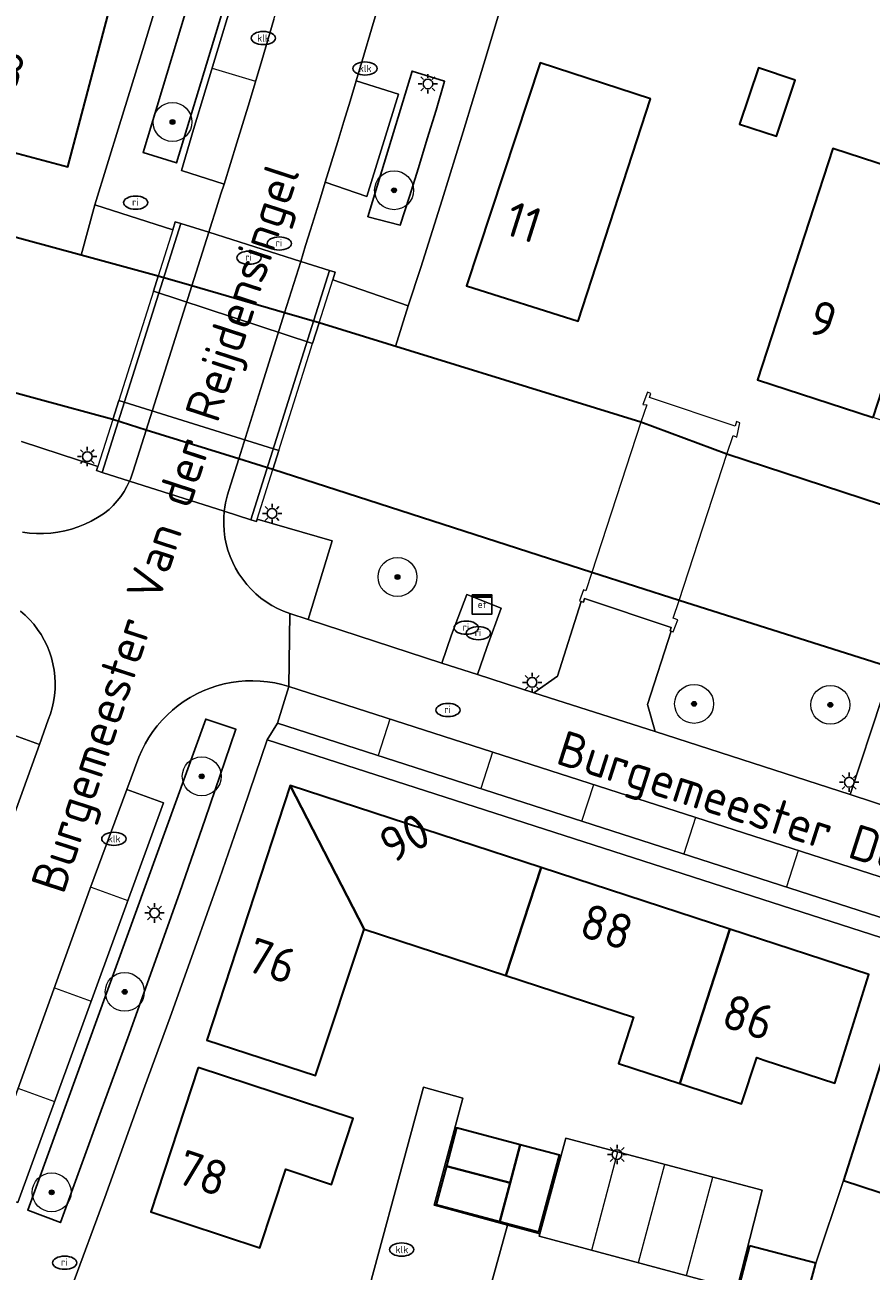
# Model space of a CAD drawing. Header units: metres. Extents: x 89394 to 92106, y 463550 to 466167.
# Tile 45 of 112: x 90589 to 90632, y 465332 to 465396. Entities that reach past the tile are written whole.
import ezdxf
from ezdxf.enums import TextEntityAlignment as Align

# ---------------------------------------------------------------- set-up
doc = ezdxf.new("R2010")
doc.units = ezdxf.units.M
for name, color, linetype, lineweight in [('B-PV-GK-BESCHOEIING-G', 253, 'OB-BESCHOEIING-BLOK', 35), ('B-PV-GR-BEPLANTING_CULTUUR_HEESTERS-GV', 90, 'Continuous', 18), ('B-PV-GR-BOOM-S', 90, 'Continuous', 25), ('B-PV-GR-HAAG-GV', 90, 'Continuous', 25), ('B-PV-IE-MEUBILAIR-S', 7, 'Continuous', 25), ('B-PV-IE-TERREINAFSCHEIDING_KUNSTMATIG_MUUR-G', 7, 'Continuous', 18), ('B-PV-IE-TERREINAFSCHEIDING_KUNSTMATIG_MUUR-GV', 7, 'Continuous', 18), ('B-PV-KW-KUNSTWERK_DEK-GV', 170, 'Continuous', 18), ('B-PV-OG-BEBOUWING-GV', 7, 'Continuous', 35), ('B-PV-OG-BEBOUWING-T18', 1, 'Continuous', 18), ('B-PV-OG-TERREIN_BEGROEID-GV', 7, 'Continuous', 18), ('B-PV-OG-TERREIN_ERF-GV', 50, 'Continuous', 18), ('B-PV-OG-TOPOGRAFIE-T18', 1, 'Continuous', 18), ('B-PV-OG-WATER-GV', 130, 'Continuous', 18), ('B-PV-VH-VERHARDING_BETONSTRAATSTEEN-GV', 190, 'Continuous', 18), ('B-PV-VH-VERHARDING_GRASBETONSTEEN-GV', 70, 'Continuous', 18), ('B-PV-VH-VERHARDING_OPEN-GV', 40, 'Continuous', 18), ('B-PV-VH-VERHARDING_STRAATBAKSTEEN-GV', 40, 'Continuous', 18), ('B-PV-VW-MARKERING_PICTOGRAM-G', 7, 'Continuous', 18)]:
    doc.layers.add(name, color=color, linetype=linetype, lineweight=lineweight)
doc.styles.add('NLCS-ISO', font='NLCS-ISO.ttf')
doc.styles.add('NLCS-ISO-M500-T18', font='NLCS-ISO.ttf', dxfattribs={"height": 0.9})
doc.linetypes.add('OB-BESCHOEIING-BLOK', pattern='A,6,-1,[152,NLCS.SHX,S=2,R=0,X=-1,Y=0]', length=7)

# ---------------------------------------------------------------- blocks, each defined once
blk = doc.blocks.new('SIE-MEUBILAIR_KAST_ELEKTRA-SO')
for points in [[(-1, 1), (1, 1), (1, 0.84), (-1, 0.84)], [(-1, 0.76), (1, 0.76), (1, -1), (-1, -1)]]:
    blk.add_lwpolyline(points, close=True)
at = {"style": 'NLCS-ISO'}
blk.add_text('et', height=0.75, dxfattribs=at).set_placement((0, 0), align=Align.MIDDLE_CENTER)
blk = doc.blocks.new('SIE-MEUBILAIR_PAAL_LICHTMAST-SO')
for points in [[(-0.62, 0), (-1, 0)], [(-0.71, 0.71), (-0.44, 0.44)], [(0, 1), (0, 0.62)], [(0.44, 0.44), (0.71, 0.71)], [(1, 0), (0.62, 0)], [(-0.71, -0.71), (-0.44, -0.44)], [(0, -0.62), (0, -1)], [(0.44, -0.44), (0.71, -0.71)]]:
    blk.add_lwpolyline(points)
blk.add_circle((0, 0), 0.5)
blk = doc.blocks.new('SIE-MEUBILAIR_PUT_RIOOLPUT-SO')
blk.add_ellipse((0, 0), major_axis=(1.25, 0), ratio=0.54)
at = {"style": 'NLCS-ISO'}
blk.add_text('ri', height=0.75, dxfattribs=at).set_placement((-0.04, 0.07), align=Align.MIDDLE_CENTER)
blk = doc.blocks.new('SIE-MEUBILAIR_PUT_KOLK-SO')
blk.add_ellipse((0, 0), major_axis=(1.25, 0), ratio=0.54)
at = {"style": 'NLCS-ISO'}
blk.add_text('klk', height=0.75, dxfattribs=at).set_placement((0.03, 0), align=Align.MIDDLE_CENTER)
blk = doc.blocks.new('SGR-BOOM_GBKN-SO')
at = {"linetype": 'ByBlock', "lineweight": 18}
h = blk.add_hatch(color=0, dxfattribs=at)
h.dxf.hatch_style = 1
edge = h.paths.add_edge_path()
edge.add_arc((0, 0), 0.25, 0, 360)
at = {"color": 0, "linetype": 'ByBlock', "lineweight": 18}
for radius in [2, 0.25]:
    blk.add_circle((0, 0), radius, dxfattribs=at)
at = {"color": 0, "linetype": 'ByBlock', "lineweight": 18, "style": 'NLCS-ISO'}
blk.add_attdef('SOORT', (2.5, 0), '', height=1.5, dxfattribs=at)

msp = doc.modelspace()

# ---------------------------------------------------------------- linework, layer by layer
at = {"layer": 'B-PV-GK-BESCHOEIING-G', "flags": 128}
for points in [[(90591.425, 465384.649), (90576.594, 465388.677), (90575.986, 465388.827), (90571.34, 465389.977), (90560.91, 465392.399), (90556.314, 465393.434), (90549.798, 465394.713), (90547.479, 465395.168), (90546.835, 465395.294), (90540.167, 465396.48)], [(90593.051, 465376.202), (90589.267, 465377.234), (90585.479, 465378.255), (90581.689, 465379.265), (90577.896, 465380.264), (90574.1, 465381.252), (90569.481, 465382.379), (90567.445, 465382.861), (90565.408, 465383.336), (90563.368, 465383.802), (90561.327, 465384.261), (90559.284, 465384.711), (90554.679, 465385.695), (90554.582, 465385.716), (90553.337, 465385.994), (90552.091, 465386.266), (90550.844, 465386.533), (90549.596, 465386.793), (90548.346, 465387.048), (90546, 465387.511), (90543.947, 465387.899), (90541.89, 465388.272), (90539.831, 465388.63), (90537.77, 465388.973), (90535.706, 465389.301)], [(90595.384, 465383.574), (90591.425, 465384.649)], [(90597.114, 465383.071), (90595.384, 465383.574)], [(90601.88, 465381.686), (90597.114, 465383.071)], [(90603.661, 465381.168), (90601.88, 465381.686)], [(90715.944, 465346.223), (90713.783, 465345.616), (90705.916, 465348.52), (90700.989, 465349.876), (90689.305, 465353.524), (90678.174, 465356.993), (90673.756, 465358.559), (90658.439, 465363.558), (90655.595, 465364.565), (90653.202, 465365.159), (90637.842, 465370.059), (90635.537, 465370.84), (90624.622, 465374.432), (90620.203, 465376.071), (90603.661, 465381.168)], [(90594.775, 465375.666), (90593.051, 465376.202)], [(90599.53, 465374.188), (90594.775, 465375.666)], [(90601.281, 465373.644), (90599.53, 465374.188)], [(90709.643, 465334.748), (90708.278, 465338.866), (90701.384, 465340.988), (90696.724, 465342.766), (90675.78, 465349.47), (90671.306, 465351.006), (90653.072, 465356.853), (90650.756, 465357.683), (90635.457, 465362.716), (90633.152, 465363.423), (90622.158, 465366.915), (90617.677, 465368.353), (90601.281, 465373.644)]]:
    msp.add_lwpolyline(points, dxfattribs=at)
at = {"layer": 'B-PV-GR-BEPLANTING_CULTUUR_HEESTERS-GV', "flags": 128}
for points in [[(90596.327, 465389.404), (90599.778, 465400.736), (90598.041, 465401.292), (90594.62, 465389.934)], [(90607.828, 465386.194), (90608.299, 465387.668), (90608.762, 465389.144), (90609.219, 465390.622), (90609.669, 465392.102), (90610.111, 465393.585), (90608.435, 465394.108), (90606.171, 465386.617)], [(90588.686, 465335.575), (90590.377, 465334.95), (90592.458, 465340.701), (90593.826, 465344.433), (90595.174, 465348.173), (90596.501, 465351.92), (90597.808, 465355.674), (90599.095, 465359.435), (90599.384, 465360.289), (90597.837, 465360.811)]]:
    msp.add_lwpolyline(points, close=True, dxfattribs=at)
at = {"layer": 'B-PV-GR-HAAG-GV', "flags": 128}
for points in [[(90596.327, 465389.404), (90599.778, 465400.736), (90598.041, 465401.292), (90594.62, 465389.934)], [(90606.171, 465386.617), (90607.828, 465386.194), (90608.299, 465387.668), (90608.762, 465389.144), (90609.219, 465390.622), (90609.669, 465392.102), (90610.111, 465393.585), (90608.435, 465394.108)], [(90588.686, 465335.575), (90590.377, 465334.95), (90592.458, 465340.701), (90593.826, 465344.433), (90595.174, 465348.173), (90596.501, 465351.92), (90597.808, 465355.674), (90599.095, 465359.435), (90599.384, 465360.289), (90597.837, 465360.811)]]:
    msp.add_lwpolyline(points, close=True, dxfattribs=at)
at = {"layer": 'B-PV-IE-TERREINAFSCHEIDING_KUNSTMATIG_MUUR-G', "flags": 128}
msp.add_lwpolyline([(90630.607, 465337.1), (90629.19, 465332.849)], dxfattribs=at)
at = {"layer": 'B-PV-IE-TERREINAFSCHEIDING_KUNSTMATIG_MUUR-GV', "flags": 128}
for points in [[(90593.051, 465376.202), (90592.288, 465373.79), (90592.221, 465373.579), (90592.514, 465373.486), (90596.556, 465386.281), (90596.27, 465386.372), (90596.137, 465385.951), (90595.384, 465383.574), (90595.142, 465382.81), (90593.363, 465377.188)], [(90604.361, 465383.383), (90604.484, 465383.773), (90604.198, 465383.863), (90600.159, 465371.056), (90600.435, 465370.968), (90600.47, 465371.078), (90601.281, 465373.644), (90601.586, 465374.609), (90603.328, 465380.116), (90603.661, 465381.168)]]:
    msp.add_lwpolyline(points, close=True, dxfattribs=at)
at = {"layer": 'B-PV-KW-KUNSTWERK_DEK-GV', "flags": 128}
for points in [[(90593.917, 465373.04), (90598.784, 465371.493), (90600.159, 465371.056), (90600.435, 465370.968), (90600.47, 465371.078), (90601.281, 465373.644), (90601.586, 465374.609), (90603.328, 465380.116), (90603.661, 465381.168), (90604.361, 465383.383), (90604.484, 465383.773), (90604.198, 465383.863), (90602.713, 465384.334), (90597.989, 465385.828), (90596.556, 465386.281), (90596.27, 465386.372), (90596.137, 465385.951), (90595.384, 465383.574), (90595.142, 465382.81), (90593.363, 465377.188), (90593.051, 465376.202), (90592.288, 465373.79), (90592.221, 465373.579), (90592.514, 465373.486)], [(90617.126, 465366.859), (90617.241, 465366.819), (90617.299, 465367.014), (90621.754, 465365.516), (90621.694, 465365.355), (90621.758, 465365.336), (90621.864, 465365.305), (90622.095, 465365.919), (90621.855, 465365.992), (90622.158, 465366.915), (90624.622, 465374.432), (90624.937, 465375.392), (90625.123, 465375.296), (90625.281, 465376.041), (90625.11, 465376.11), (90625.046, 465375.872), (90620.634, 465377.344), (90620.711, 465377.55), (90620.534, 465377.616), (90620.292, 465376.974), (90620.495, 465376.964), (90620.203, 465376.071), (90617.677, 465368.353), (90617.367, 465367.405), (90617.256, 465367.451), (90617.035, 465366.89)]]:
    msp.add_lwpolyline(points, close=True, dxfattribs=at)
at = {"layer": 'B-PV-OG-BEBOUWING-GV', "flags": 128}
for points in [[(90585.966, 465401.294), (90583.269, 465391.17), (90590.746, 465389.19), (90593.204, 465398.466), (90593.423, 465399.301)], [(90620.692, 465392.685), (90615.028, 465394.535), (90611.241, 465383.084), (90616.974, 465381.262)], [(90628.134, 465393.651), (90626.236, 465394.282), (90625.269, 465391.387), (90627.169, 465390.761)], [(90632.143, 465376.306), (90636.013, 465388.201), (90630.065, 465390.139), (90626.194, 465378.249)], [(90602.175, 465357.393), (90597.892, 465344.315), (90598.578, 465344.087), (90603.472, 465342.493), (90605.978, 465350.011)], [(90615.081, 465353.191), (90602.175, 465357.393), (90605.978, 465350.011), (90613.26, 465347.632)], [(90624.764, 465350.025), (90615.081, 465353.191), (90613.26, 465347.632), (90619.816, 465345.489), (90619.041, 465343.117), (90622.206, 465342.081)], [(90624.764, 465350.025), (90622.206, 465342.081), (90625.372, 465341.045), (90626.148, 465343.42), (90626.537, 465343.293), (90630.172, 465342.113), (90631.913, 465347.688)], [(90597.442, 465342.902), (90595.005, 465335.494), (90600.614, 465333.64), (90601.946, 465337.681), (90604.304, 465336.904), (90605.419, 465340.286)], [(90613.999, 465338.934), (90610.723, 465339.806), (90610.2, 465337.841), (90613.478, 465336.978)], [(90613.478, 465336.978), (90612.952, 465335.003), (90614.961, 465334.467), (90616.008, 465338.399), (90613.999, 465338.934)], [(90610.2, 465337.841), (90609.676, 465335.875), (90612.952, 465335.003), (90613.478, 465336.978)], [(90625.777, 465333.747), (90625.242, 465331.712), (90628.632, 465330.792), (90628.863, 465331.646), (90629.19, 465332.849)]]:
    msp.add_lwpolyline(points, close=True, dxfattribs=at)
msp.add_lwpolyline([(90668.716, 465335.657), (90664.948, 465336.887), (90664.463, 465337.046), (90640.043, 465345.021), (90639.442, 465345.217), (90639.083, 465345.334), (90635.064, 465346.647), (90634.757, 465346.747), (90633.781, 465347.066), (90630.607, 465337.1), (90661.183, 465327.106)], dxfattribs=at)
at = {"layer": 'B-PV-OG-TERREIN_BEGROEID-GV', "flags": 128}
for points in [[(90671.306, 465351.006), (90653.072, 465356.853), (90650.756, 465357.683), (90635.457, 465362.716), (90633.152, 465363.423), (90622.158, 465366.915), (90617.677, 465368.353), (90601.281, 465373.644), (90599.53, 465374.188), (90594.775, 465375.666), (90593.051, 465376.202), (90589.267, 465377.234), (90585.479, 465378.255)], [(90588.364, 465375.074), (90592.288, 465373.79), (90592.221, 465373.579), (90592.514, 465373.486), (90593.917, 465373.04), (90598.784, 465371.493), (90600.159, 465371.056), (90600.435, 465370.968), (90600.47, 465371.078), (90604.33, 465369.975), (90603.103, 465365.929), (90609.97, 465363.691), (90610.466, 465365.143), (90611.254, 465367.216), (90613.02, 465366.511), (90612.277, 465364.49), (90611.796, 465363.106), (90614.699, 465362.166), (90615.917, 465363.016), (90617.126, 465366.859), (90617.241, 465366.819), (90617.299, 465367.014), (90621.754, 465365.516), (90621.694, 465365.355), (90621.758, 465365.336), (90620.533, 465361.567), (90620.928, 465360.182), (90630.956, 465356.94), (90632.576, 465361.88)]]:
    msp.add_lwpolyline(points, dxfattribs=at)
at = {"layer": 'B-PV-OG-TERREIN_ERF-GV', "flags": 128}
for points in [[(90576.594, 465388.677), (90591.425, 465384.649), (90592.129, 465387.243), (90593.41, 465391.344), (90594.671, 465395.451), (90595.913, 465399.564), (90597.136, 465403.683), (90598.339, 465407.808), (90599.523, 465411.938), (90600.272, 465414.619), (90601.019, 465417.3), (90601.766, 465419.982), (90602.512, 465422.664), (90603.256, 465425.346), (90601.472, 465425.853), (90599.853, 465420.165), (90598.293, 465414.683), (90596.669, 465408.977), (90586.995, 465411.722), (90588.623, 465417.434), (90590.186, 465422.915), (90591.809, 465428.609), (90581.938, 465430.878)], [(90613.172, 465397.983), (90612.128, 465394.483), (90611.065, 465390.989), (90609.983, 465387.501), (90608.881, 465384.019), (90608.236, 465382.053), (90607.59, 465379.957), (90620.203, 465376.071), (90624.622, 465374.432), (90635.537, 465370.84)], [(90625.242, 465331.712), (90625.777, 465333.747), (90629.19, 465332.849), (90630.607, 465337.1), (90633.781, 465347.066), (90634.757, 465346.747), (90635.064, 465346.647), (90639.083, 465345.334), (90639.442, 465345.217), (90640.065, 465347.135), (90639.734, 465347.242), (90635.661, 465348.562), (90635.373, 465348.66), (90634.455, 465348.978), (90632.531, 465349.583), (90600.988, 465359.749), (90599.773, 465356.174), (90598.536, 465352.607), (90597.279, 465349.047), (90596, 465345.495), (90594.701, 465341.95), (90592.64, 465336.231), (90590.949, 465331.642)], [(90605.447, 465328.67), (90609.022, 465341.904), (90611.05, 465341.34), (90609.573, 465335.835), (90613.348, 465334.809), (90615.001, 465334.359), (90616.348, 465339.284), (90626.425, 465336.61), (90625.169, 465331.647)]]:
    msp.add_lwpolyline(points, dxfattribs=at)
for points in [[(90583.269, 465391.17), (90575.791, 465393.15), (90578.508, 465403.287), (90585.966, 465401.294), (90593.423, 465399.301), (90593.204, 465398.466), (90590.746, 465389.19)], [(90615.028, 465394.535), (90620.692, 465392.685), (90616.974, 465381.262), (90611.241, 465383.084)], [(90626.236, 465394.282), (90628.134, 465393.651), (90627.169, 465390.761), (90625.269, 465391.387)], [(90653.326, 465382.56), (90649.422, 465370.661), (90643.55, 465372.579), (90637.846, 465374.443), (90632.143, 465376.306), (90626.194, 465378.249), (90630.065, 465390.139), (90636.013, 465388.201), (90641.719, 465386.342), (90647.423, 465384.483)], [(90615.081, 465353.191), (90624.764, 465350.025), (90631.913, 465347.688), (90630.172, 465342.113), (90626.537, 465343.293), (90626.148, 465343.42), (90625.372, 465341.045), (90622.206, 465342.081), (90619.041, 465343.117), (90619.816, 465345.489), (90613.26, 465347.632), (90605.978, 465350.011), (90603.472, 465342.493), (90598.578, 465344.087), (90597.892, 465344.315), (90602.175, 465357.393)], [(90595.005, 465335.494), (90597.442, 465342.902), (90605.419, 465340.286), (90604.304, 465336.904), (90601.946, 465337.681), (90600.614, 465333.64)], [(90609.676, 465335.875), (90610.2, 465337.841), (90610.723, 465339.806), (90613.999, 465338.934), (90616.008, 465338.399), (90614.961, 465334.467), (90612.952, 465335.003)], [(90635.425, 465329.868), (90633.704, 465323.515), (90627.145, 465325.292), (90626.197, 465321.763), (90633.567, 465319.791), (90633.159, 465318.351), (90653.428, 465312.899), (90652.534, 465309.577), (90653.825, 465309.23), (90663.899, 465324.389), (90660.647, 465325.45), (90661.183, 465327.106), (90630.607, 465337.1), (90629.19, 465332.849), (90628.863, 465331.646)]]:
    msp.add_lwpolyline(points, close=True, dxfattribs=at)
at = {"layer": 'B-PV-OG-WATER-GV', "flags": 128}
for points in [[(90673.756, 465358.559), (90658.439, 465363.558), (90655.595, 465364.565), (90653.202, 465365.159), (90650.228, 465366.108), (90637.842, 465370.059), (90635.537, 465370.84), (90624.622, 465374.432), (90620.203, 465376.071), (90607.59, 465379.957), (90603.661, 465381.168), (90603.328, 465380.116), (90595.142, 465382.81), (90595.384, 465383.574), (90591.425, 465384.649), (90576.594, 465388.677)], [(90585.479, 465378.255), (90589.267, 465377.234), (90593.051, 465376.202), (90593.363, 465377.188), (90601.586, 465374.609), (90601.281, 465373.644), (90617.677, 465368.353), (90622.158, 465366.915), (90633.152, 465363.423), (90635.457, 465362.716), (90650.756, 465357.683), (90653.072, 465356.853), (90671.306, 465351.006)]]:
    msp.add_lwpolyline(points, dxfattribs=at)
at = {"layer": 'B-PV-VH-VERHARDING_BETONSTRAATSTEEN-GV', "flags": 128}
for points in [[(90601.337, 465396.767), (90600.712, 465394.647), (90600.076, 465392.53), (90599.43, 465390.416), (90598.773, 465388.305), (90598.617, 465387.809), (90598.461, 465387.314), (90598.304, 465386.818), (90598.147, 465386.323), (90597.989, 465385.828), (90602.713, 465384.334), (90602.967, 465385.148), (90603.221, 465385.962), (90603.474, 465386.776), (90603.727, 465387.59), (90603.979, 465388.405), (90604.299, 465389.446), (90604.618, 465390.487), (90604.936, 465391.528), (90605.252, 465392.57), (90605.567, 465393.612), (90605.965, 465394.936), (90606.361, 465396.261), (90606.755, 465397.586)], [(90586.306, 465336.66), (90591.88, 465352.079), (90593.78, 465357.202), (90594.395, 465358.86), (90594.545, 465359.203), (90594.716, 465359.537), (90594.906, 465359.86), (90595.115, 465360.171), (90595.342, 465360.469), (90595.587, 465360.753), (90595.848, 465361.022), (90596.125, 465361.274), (90596.417, 465361.51), (90596.722, 465361.728), (90597.039, 465361.927), (90597.368, 465362.106), (90597.707, 465362.266), (90598.055, 465362.405), (90598.411, 465362.523), (90598.773, 465362.62), (90599.141, 465362.694), (90599.512, 465362.747), (90599.885, 465362.777), (90600.26, 465362.785), (90600.635, 465362.77), (90601.008, 465362.734), (90601.378, 465362.674), (90601.744, 465362.593), (90602.104, 465362.49), (90602.151, 465366.239), (90601.835, 465366.357), (90601.528, 465366.496), (90601.231, 465366.655), (90600.945, 465366.835), (90600.673, 465367.033), (90600.414, 465367.249), (90600.17, 465367.482), (90599.943, 465367.731), (90599.733, 465367.995), (90599.542, 465368.273), (90599.37, 465368.563), (90599.218, 465368.864), (90599.086, 465369.174), (90598.976, 465369.493), (90598.888, 465369.818), (90598.822, 465370.149), (90598.778, 465370.483), (90598.757, 465370.82), (90598.759, 465371.157), (90598.784, 465371.493), (90593.917, 465373.04), (90593.785, 465372.77), (90593.634, 465372.508), (90593.467, 465372.258), (90593.283, 465372.02), (90593.084, 465371.794), (90592.87, 465371.582), (90592.577, 465371.364), (90592.271, 465371.165), (90591.953, 465370.987), (90591.624, 465370.829), (90591.285, 465370.692), (90590.939, 465370.578), (90590.586, 465370.486), (90590.227, 465370.417), (90589.865, 465370.37), (90589.501, 465370.347), (90589.136, 465370.348), (90588.772, 465370.372), (90588.41, 465370.419)], [(90588.307, 465366.365), (90588.551, 465366.155), (90588.78, 465365.929), (90588.995, 465365.684), (90589.193, 465365.425), (90589.373, 465365.153), (90589.534, 465364.87), (90589.676, 465364.577), (90589.799, 465364.275), (90589.9, 465363.966), (90589.981, 465363.65), (90590.041, 465363.33), (90590.079, 465363.006), (90590.095, 465362.68), (90590.09, 465362.355), (90590.062, 465362.03), (90590.013, 465361.708), (90589.943, 465361.39), (90589.851, 465361.077), (90589.739, 465360.771), (90589.283, 465359.508), (90579.847, 465333.402)], [(90587.402, 465360.188), (90589.283, 465359.508), (90589.739, 465360.771), (90589.851, 465361.077), (90589.943, 465361.39), (90590.013, 465361.708), (90590.062, 465362.03), (90590.09, 465362.355), (90590.095, 465362.68), (90590.079, 465363.006), (90590.041, 465363.33), (90589.981, 465363.65), (90589.9, 465363.966), (90589.799, 465364.275), (90589.676, 465364.577), (90589.534, 465364.87), (90589.373, 465365.153), (90589.193, 465365.425), (90588.995, 465365.684), (90588.78, 465365.929), (90588.551, 465366.155), (90588.307, 465366.365)], [(90668.397, 465344.763), (90651.136, 465350.365), (90648.675, 465351.179), (90644.213, 465352.669), (90639.473, 465354.148), (90633.409, 465356.136), (90630.956, 465356.94), (90620.928, 465360.182), (90614.699, 465362.166), (90611.796, 465363.106), (90609.97, 465363.691), (90603.103, 465365.929), (90602.151, 465366.239), (90602.104, 465362.49), (90633.461, 465352.405), (90643.978, 465349.023), (90649.213, 465347.309), (90654.436, 465345.599), (90664.948, 465342.158), (90673.392, 465339.395)], [(90590.949, 465331.642), (90592.64, 465336.231), (90594.701, 465341.95), (90596, 465345.495), (90597.279, 465349.047), (90598.536, 465352.607), (90599.773, 465356.174), (90600.988, 465359.749), (90601.521, 465360.606), (90602.104, 465362.49), (90601.744, 465362.593), (90601.378, 465362.674), (90601.008, 465362.734), (90600.635, 465362.77), (90600.26, 465362.785), (90599.885, 465362.777), (90599.512, 465362.747), (90599.141, 465362.694), (90598.773, 465362.62), (90598.411, 465362.523), (90598.055, 465362.405), (90597.707, 465362.266), (90597.368, 465362.106), (90597.039, 465361.927), (90596.722, 465361.728), (90596.417, 465361.51), (90596.125, 465361.274), (90595.848, 465361.022), (90595.587, 465360.753), (90595.342, 465360.469), (90595.115, 465360.171), (90594.906, 465359.86), (90594.716, 465359.537), (90594.545, 465359.203), (90594.395, 465358.86), (90593.78, 465357.202), (90595.655, 465356.506), (90588.184, 465335.974)], [(90673.392, 465339.395), (90664.948, 465342.158), (90664.327, 465340.227), (90653.805, 465343.674), (90648.583, 465345.385), (90643.36, 465347.096), (90643.978, 465349.023), (90633.461, 465352.405), (90632.907, 465350.505), (90601.521, 465360.606), (90600.988, 465359.749), (90632.531, 465349.583), (90634.455, 465348.978), (90635.373, 465348.66), (90635.661, 465348.562), (90639.734, 465347.242), (90640.065, 465347.135), (90650.069, 465343.859), (90651.111, 465343.538), (90659.871, 465340.678), (90660.891, 465340.389), (90665.596, 465338.809), (90664.948, 465336.887), (90668.716, 465335.657)]]:
    msp.add_lwpolyline(points, dxfattribs=at)
for points in [[(90593.917, 465373.04), (90598.784, 465371.493), (90598.812, 465371.708), (90598.85, 465371.922), (90598.896, 465372.135), (90598.952, 465372.345), (90599.017, 465372.552), (90599.53, 465374.188), (90600.643, 465377.742), (90601.88, 465381.686), (90602.713, 465384.334), (90597.989, 465385.828), (90597.114, 465383.071), (90594.775, 465375.666), (90594.108, 465373.545), (90594.075, 465373.442), (90594.039, 465373.34), (90594, 465373.239), (90593.96, 465373.139)], [(90614.699, 465362.166), (90620.928, 465360.182), (90620.533, 465361.567), (90621.758, 465365.336), (90621.694, 465365.355), (90621.754, 465365.516), (90617.299, 465367.014), (90617.241, 465366.819), (90617.126, 465366.859), (90615.917, 465363.016)], [(90633.461, 465352.405), (90602.104, 465362.49), (90601.521, 465360.606), (90632.907, 465350.505)], [(90635.004, 465361.327), (90632.716, 465362.046), (90632.652, 465361.845), (90632.576, 465361.88), (90630.956, 465356.94), (90633.409, 465356.136), (90635.016, 465361.048), (90634.922, 465361.073)], [(90588.686, 465335.575), (90597.837, 465360.811), (90599.384, 465360.289), (90599.095, 465359.435), (90597.808, 465355.674), (90596.501, 465351.92), (90595.174, 465348.173), (90593.826, 465344.433), (90592.458, 465340.701), (90590.377, 465334.95)], [(90579.847, 465333.402), (90589.283, 465359.508), (90587.402, 465360.188), (90577.966, 465334.082)], [(90593.78, 465357.202), (90591.88, 465352.079), (90586.306, 465336.66), (90588.184, 465335.974), (90595.655, 465356.506)], [(90607.904, 465330.871), (90611.959, 465329.79), (90613.348, 465334.809), (90609.573, 465335.835), (90611.05, 465341.34), (90609.022, 465341.904), (90605.447, 465328.67), (90604.472, 465325.424), (90605.277, 465324.551), (90606.183, 465324.337)], [(90626.425, 465336.61), (90616.348, 465339.284), (90615.001, 465334.359), (90614.975, 465334.25), (90625.132, 465331.527), (90625.169, 465331.647)], [(90621.073, 465315.36), (90619.571, 465309.714), (90619.019, 465307.711), (90622.2, 465306.883), (90622.806, 465309.125), (90626.197, 465321.763), (90627.145, 465325.292), (90628.612, 465330.719), (90625.169, 465331.647), (90625.132, 465331.527), (90614.975, 465334.25), (90615.001, 465334.359), (90613.348, 465334.809), (90611.959, 465329.79), (90611.937, 465329.706), (90621.9, 465327.034), (90621.877, 465326.902), (90624.049, 465326.331)]]:
    msp.add_lwpolyline(points, close=True, dxfattribs=at)
at = {"layer": 'B-PV-VH-VERHARDING_GRASBETONSTEEN-GV', "flags": 128}
msp.add_lwpolyline([(90602.713, 465384.334), (90597.989, 465385.828), (90596.556, 465386.281), (90596.27, 465386.372), (90596.137, 465385.951), (90592.129, 465387.243), (90591.425, 465384.649), (90595.384, 465383.574), (90597.114, 465383.071), (90601.88, 465381.686), (90603.661, 465381.168), (90607.59, 465379.957), (90608.236, 465382.053), (90604.361, 465383.383), (90604.484, 465383.773), (90604.198, 465383.863)], close=True, dxfattribs=at)
at = {"layer": 'B-PV-VH-VERHARDING_OPEN-GV', "flags": 128}
for points in [[(90603.661, 465381.168), (90601.88, 465381.686), (90597.114, 465383.071), (90595.384, 465383.574), (90595.142, 465382.81), (90603.328, 465380.116)], [(90594.775, 465375.666), (90599.53, 465374.188), (90601.281, 465373.644), (90601.586, 465374.609), (90593.363, 465377.188), (90593.051, 465376.202)], [(90621.754, 465365.516), (90621.694, 465365.355), (90621.758, 465365.336), (90621.864, 465365.305), (90622.095, 465365.919), (90621.855, 465365.992), (90622.158, 465366.915), (90624.622, 465374.432), (90624.937, 465375.392), (90625.123, 465375.296), (90625.281, 465376.041), (90625.11, 465376.11), (90625.046, 465375.872), (90620.634, 465377.344), (90620.711, 465377.55), (90620.534, 465377.616), (90620.292, 465376.974), (90620.495, 465376.964), (90620.203, 465376.071), (90617.677, 465368.353), (90617.367, 465367.405), (90617.256, 465367.451), (90617.035, 465366.89), (90617.126, 465366.859), (90617.241, 465366.819), (90617.299, 465367.014)]]:
    msp.add_lwpolyline(points, close=True, dxfattribs=at)
at = {"layer": 'B-PV-VH-VERHARDING_STRAATBAKSTEEN-GV', "flags": 128}
for points in [[(90596.327, 465389.404), (90594.62, 465389.934), (90598.041, 465401.292), (90599.778, 465400.736)], [(90599.735, 465399.478), (90599.1, 465397.386), (90598.469, 465395.293), (90597.839, 465393.199), (90597.213, 465391.104), (90596.589, 465389.009), (90598.773, 465388.305), (90599.43, 465390.416), (90600.076, 465392.53), (90600.712, 465394.647), (90601.337, 465396.767), (90601.952, 465398.89)], [(90610.111, 465393.585), (90609.669, 465392.102), (90609.219, 465390.622), (90608.762, 465389.144), (90608.299, 465387.668), (90607.828, 465386.194), (90606.171, 465386.617), (90608.435, 465394.108)], [(90603.979, 465388.405), (90606.109, 465387.66), (90607.749, 465392.926), (90605.567, 465393.612), (90605.252, 465392.57), (90604.936, 465391.528), (90604.618, 465390.487), (90604.299, 465389.446)], [(90594.775, 465375.666), (90597.114, 465383.071), (90597.989, 465385.828), (90596.556, 465386.281), (90592.514, 465373.486), (90593.917, 465373.04), (90593.96, 465373.139), (90594, 465373.239), (90594.039, 465373.34), (90594.075, 465373.442), (90594.108, 465373.545)], [(90599.53, 465374.188), (90599.017, 465372.552), (90598.952, 465372.345), (90598.896, 465372.135), (90598.85, 465371.922), (90598.812, 465371.708), (90598.784, 465371.493), (90600.159, 465371.056), (90604.198, 465383.863), (90602.713, 465384.334), (90601.88, 465381.686), (90600.643, 465377.742)], [(90602.151, 465366.239), (90603.103, 465365.929), (90604.33, 465369.975), (90600.47, 465371.078), (90600.435, 465370.968), (90600.159, 465371.056), (90598.784, 465371.493), (90598.759, 465371.157), (90598.757, 465370.82), (90598.778, 465370.483), (90598.822, 465370.149), (90598.888, 465369.818), (90598.976, 465369.493), (90599.086, 465369.174), (90599.218, 465368.864), (90599.37, 465368.563), (90599.542, 465368.273), (90599.733, 465367.995), (90599.943, 465367.731), (90600.17, 465367.482), (90600.414, 465367.249), (90600.673, 465367.033), (90600.945, 465366.835), (90601.231, 465366.655), (90601.528, 465366.496), (90601.835, 465366.357)], [(90612.277, 465364.49), (90613.02, 465366.511), (90611.254, 465367.216), (90610.466, 465365.143), (90609.97, 465363.691), (90611.796, 465363.106)]]:
    msp.add_lwpolyline(points, close=True, dxfattribs=at)
for points in [[(90595.913, 465399.564), (90594.671, 465395.451), (90593.41, 465391.344), (90592.129, 465387.243), (90596.137, 465385.951), (90596.27, 465386.372), (90596.556, 465386.281), (90597.989, 465385.828), (90598.147, 465386.323), (90598.304, 465386.818), (90598.461, 465387.314), (90598.617, 465387.809), (90598.773, 465388.305), (90596.589, 465389.009), (90597.213, 465391.104), (90597.839, 465393.199), (90598.469, 465395.293), (90599.1, 465397.386)], [(90606.755, 465397.586), (90606.361, 465396.261), (90605.965, 465394.936), (90605.567, 465393.612), (90607.749, 465392.926), (90606.109, 465387.66), (90603.979, 465388.405), (90603.727, 465387.59), (90603.474, 465386.776), (90603.221, 465385.962), (90602.967, 465385.148), (90602.713, 465384.334), (90604.198, 465383.863), (90604.484, 465383.773), (90604.361, 465383.383), (90608.236, 465382.053), (90608.881, 465384.019), (90609.983, 465387.501), (90611.065, 465390.989), (90612.128, 465394.483), (90613.172, 465397.983)], [(90588.41, 465370.419), (90588.772, 465370.372), (90589.136, 465370.348), (90589.501, 465370.347), (90589.865, 465370.37), (90590.227, 465370.417), (90590.586, 465370.486), (90590.939, 465370.578), (90591.285, 465370.692), (90591.624, 465370.829), (90591.953, 465370.987), (90592.271, 465371.165), (90592.577, 465371.364), (90592.87, 465371.582), (90593.084, 465371.794), (90593.283, 465372.02), (90593.467, 465372.258), (90593.634, 465372.508), (90593.785, 465372.77), (90593.917, 465373.04), (90592.514, 465373.486), (90592.221, 465373.579), (90592.288, 465373.79), (90588.364, 465375.074)]]:
    msp.add_lwpolyline(points, dxfattribs=at)
at = {"layer": 'B-PV-VW-MARKERING_PICTOGRAM-G', "flags": 128}
for points in [[(90598.158, 465394.26), (90600.395, 465393.588)], [(90607.3, 465360.812), (90606.697, 465358.94)], [(90612.571, 465359.118), (90611.967, 465357.244)], [(90617.169, 465355.57), (90617.774, 465357.446)], [(90623.003, 465355.765), (90622.399, 465353.887)], [(90628.281, 465354.069), (90627.676, 465352.189)], [(90593.842, 465351.473), (90591.964, 465352.159)], [(90591.956, 465346.307), (90590.078, 465346.993)], [(90590.07, 465341.14), (90588.192, 465341.826)], [(90617.67, 465333.528), (90619.01, 465338.578)], [(90620.079, 465332.882), (90621.42, 465337.938)], [(90622.546, 465332.22), (90623.89, 465337.283)]]:
    msp.add_lwpolyline(points, dxfattribs=at)

# ---------------------------------------------------------------- block references
at = {"layer": 'B-PV-GR-BOOM-S', "xscale": 0.5, "yscale": 0.5, "zscale": 0.5}
for p in [(90596.125, 465391.495), (90607.513, 465387.987), (90607.687, 465368.116), (90622.931, 465361.594), (90629.932, 465361.547), (90597.629, 465357.873), (90593.671, 465346.797), (90589.913, 465336.494)]:
    msp.add_blockref('SGR-BOOM_GBKN-SO', p, dxfattribs=at)
at = {"layer": 'B-PV-IE-MEUBILAIR-S', "xscale": 0.5, "yscale": 0.5, "zscale": 0.5}
for name, p in [('SIE-MEUBILAIR_PUT_KOLK-SO', (90600.792, 465395.807)), ('SIE-MEUBILAIR_PUT_KOLK-SO', (90606.018, 465394.246)), ('SIE-MEUBILAIR_PAAL_LICHTMAST-SO', (90609.25, 465393.453)), ('SIE-MEUBILAIR_PUT_RIOOLPUT-SO', (90594.236, 465387.35)), ('SIE-MEUBILAIR_PUT_RIOOLPUT-SO', (90601.612, 465385.253)), ('SIE-MEUBILAIR_PUT_RIOOLPUT-SO', (90600.053, 465384.52)), ('SIE-MEUBILAIR_PAAL_LICHTMAST-SO', (90591.745, 465374.302)), ('SIE-MEUBILAIR_PAAL_LICHTMAST-SO', (90601.243, 465371.379)), ('SIE-MEUBILAIR_KAST_ELEKTRA-SO', (90612.035, 465366.701)), ('SIE-MEUBILAIR_PUT_RIOOLPUT-SO', (90611.222, 465365.509)), ('SIE-MEUBILAIR_PUT_RIOOLPUT-SO', (90611.846, 465365.226)), ('SIE-MEUBILAIR_PAAL_LICHTMAST-SO', (90614.607, 465362.697)), ('SIE-MEUBILAIR_PUT_RIOOLPUT-SO', (90610.283, 465361.28)), ('SIE-MEUBILAIR_PAAL_LICHTMAST-SO', (90630.904, 465357.571)), ('SIE-MEUBILAIR_PUT_KOLK-SO', (90593.114, 465354.659)), ('SIE-MEUBILAIR_PAAL_LICHTMAST-SO', (90595.202, 465350.852)), ('SIE-MEUBILAIR_PAAL_LICHTMAST-SO', (90618.975, 465338.438)), ('SIE-MEUBILAIR_PUT_KOLK-SO', (90607.904, 465333.555)), ('SIE-MEUBILAIR_PUT_RIOOLPUT-SO', (90590.583, 465332.878))]:
    msp.add_blockref(name, p, dxfattribs=at)

# ---------------------------------------------------------------- texts
at = {"layer": 'B-PV-OG-BEBOUWING-T18', "style": 'NLCS-ISO-M500-T18'}
for s, rotation, p in [('13', 345.2, (90587.464, 465394.197)), ('11', 342.4, (90614.165, 465386.352)), ('9', 342, (90629.559, 465381.358)), ('90', 27.3, (90608.057, 465354.718)), ('88', 341.9, (90618.445, 465350.145)), ('76', 341.6, (90601.233, 465348.395)), ('86', 341.9, (90625.726, 465345.502)), ('78', 341.8, (90597.669, 465337.483))]:
    msp.add_text(s, height=1.8, rotation=rotation, dxfattribs=at).set_placement(p, align=Align.MIDDLE)
at = {"layer": 'B-PV-OG-TOPOGRAFIE-T18', "style": 'NLCS-ISO-M500-T18'}
for s, rotation, p in [('Burgemeester Van der Reijdensingel', 71.9, (90596.004, 465370.546)), ('Burgemeester De Wildesingel', 342.2, (90630.873, 465354.361))]:
    msp.add_text(s, height=1.8, rotation=rotation, dxfattribs=at).set_placement(p, align=Align.MIDDLE)

doc.saveas('drawing.dxf')
